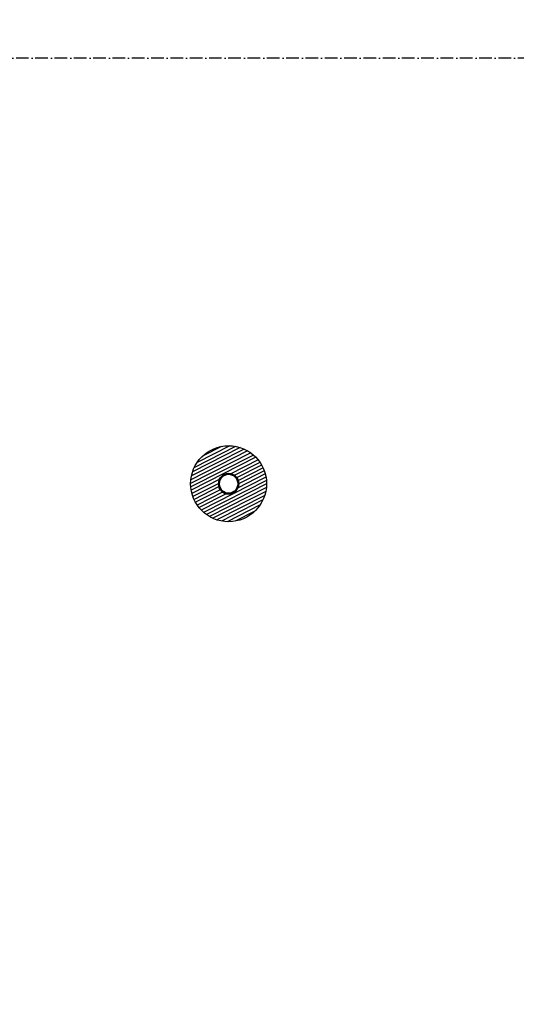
# Model space of a CAD drawing. Header units: millimetres. Extents: x -662 to 662, y -662 to 662.
# Tile 15 of 23: x 348 to 505, y -299 to 12. Entities that reach past the tile are written whole.
import ezdxf

# ---------------------------------------------------------------- set-up
doc = ezdxf.new("R2010")
doc.units = ezdxf.units.MM
doc.linetypes.add('DashDot', pattern=[6, 4, -1, 0, -1])
for name, color, linetype, true_color in [('SkLO AXIS', 7, 'Continuous', 0x000000), ('SkLO BORDER OF DRILLING AREA', 7, 'Continuous', 0x007f00), ('SkLO CANOPY OUTLINE', 7, 'Continuous', 0x7d26cd), ('SkLO MOUNTING HOLES', 7, 'Continuous', 0x7d26cd), ('SkLO NO DRILLING AREA', 7, 'Continuous', 0xc80000)]:
    doc.layers.add(name, color=color, linetype=linetype, true_color=true_color)

msp = doc.modelspace()

# ---------------------------------------------------------------- hatches: boundary and pattern name
at = {"layer": 'SkLO NO DRILLING AREA', "extrusion": (1.66533e-16, 0, -1)}
h = msp.add_hatch(dxfattribs=at)
h.set_pattern_fill('Hatch1', color=256, scale=8, angle=333, style=0, pattern_type=2)
h.set_pattern_definition([(333, (4715.3608, -7576.5989), (0.4539905, 0.89100652), [])])
h.paths.add_polyline_path([(-425.45, -131.93), (-425.47, -132.06), (-425.5, -132.19), (-425.52, -132.32), (-425.55, -132.45), (-425.57, -132.59), (-425.59, -132.72), (-425.61, -132.86), (-425.62, -132.99), (-425.64, -133.13), (-425.65, -133.27), (-425.67, -133.4), (-425.68, -133.54), (-425.69, -133.68), (-425.69, -133.82), (-425.7, -133.96), (-425.71, -134.1), (-425.71, -134.25), (-425.71, -134.39), (-425.71, -134.53), (-425.71, -134.68), (-425.7, -134.82), (-425.7, -134.96), (-425.69, -135.11), (-425.68, -135.25), (-425.67, -135.4), (-425.66, -135.54), (-425.64, -135.69), (-425.63, -135.84), (-425.61, -135.98), (-425.59, -136.13), (-425.57, -136.28), (-425.54, -136.42), (-425.52, -136.57), (-425.49, -136.72), (-425.46, -136.86), (-425.43, -137.01), (-425.39, -137.16), (-425.36, -137.3), (-425.32, -137.45), (-425.28, -137.6), (-425.24, -137.74), (-425.2, -137.89), (-425.15, -138.03), (-425.11, -138.18), (-425.06, -138.33), (-425.01, -138.47), (-424.95, -138.61), (-424.9, -138.76), (-424.84, -138.9), (-424.78, -139.04), (-424.72, -139.18), (-424.66, -139.33), (-424.6, -139.47), (-424.53, -139.61), (-424.46, -139.75), (-424.39, -139.88), (-424.32, -140.02), (-424.25, -140.16), (-424.18, -140.29), (-424.1, -140.43), (-424.02, -140.56), (-423.94, -140.7), (-423.86, -140.83), (-423.77, -140.96), (-423.69, -141.09), (-423.6, -141.22), (-423.51, -141.34), (-423.42, -141.47), (-423.33, -141.6), (-423.24, -141.72), (-423.14, -141.84), (-423.04, -141.96), (-422.95, -142.08), (-422.85, -142.2), (-422.75, -142.32), (-422.64, -142.43), (-422.54, -142.55), (-422.43, -142.66), (-422.33, -142.77), (-422.22, -142.88), (-422.11, -142.99), (-422, -143.1), (-421.89, -143.2), (-421.78, -143.31), (-421.66, -143.41), (-421.55, -143.51), (-421.43, -143.61), (-421.32, -143.7), (-421.2, -143.8), (-421.08, -143.89), (-420.96, -143.98), (-420.84, -144.07), (-420.72, -144.16), (-420.6, -144.25), (-420.47, -144.33), (-420.35, -144.42), (-420.23, -144.5), (-420.1, -144.58), (-419.97, -144.66), (-419.85, -144.73), (-419.72, -144.81), (-419.59, -144.88), (-419.47, -144.95), (-419.34, -145.02), (-419.21, -145.09), (-419.08, -145.15), (-418.95, -145.22), (-418.82, -145.28), (-418.69, -145.34), (-418.56, -145.4), (-418.43, -145.46), (-418.3, -145.51), (-418.17, -145.56), (-418.04, -145.62), (-417.91, -145.66), (-417.77, -145.71), (-417.64, -145.76), (-417.51, -145.8), (-417.38, -145.85), (-417.25, -145.89), (-417.12, -145.93), (-416.99, -145.97), (-416.86, -146), (-416.73, -146.04), (-416.59, -146.07), (-416.46, -146.1), (-416.33, -146.13), (-416.2, -146.16), (-416.07, -146.19), (-415.94, -146.21), (-415.81, -146.24), (-415.68, -146.26), (-415.55, -146.28), (-415.41, -146.3), (-415.28, -146.32), (-415.14, -146.34), (-415, -146.35), (-414.87, -146.37), (-414.73, -146.38), (-414.59, -146.39), (-414.45, -146.4), (-414.31, -146.41), (-414.17, -146.41), (-414.03, -146.42), (-413.89, -146.42), (-413.74, -146.42), (-413.6, -146.42), (-413.46, -146.42), (-413.31, -146.42), (-413.17, -146.41), (-413.02, -146.4), (-412.88, -146.39), (-412.73, -146.38), (-412.59, -146.37), (-412.44, -146.36), (-412.3, -146.34), (-412.15, -146.32), (-412, -146.3), (-411.86, -146.28), (-411.71, -146.25), (-411.56, -146.23), (-411.41, -146.2), (-411.27, -146.17), (-411.12, -146.14), (-410.97, -146.11), (-410.83, -146.07), (-410.68, -146.03), (-410.53, -145.99), (-410.39, -145.95), (-410.24, -145.91), (-410.1, -145.87), (-409.95, -145.82), (-409.81, -145.77), (-409.66, -145.72), (-409.52, -145.67), (-409.37, -145.61), (-409.23, -145.56), (-409.09, -145.5), (-408.95, -145.44), (-408.81, -145.37), (-408.67, -145.31), (-408.53, -145.24), (-408.39, -145.18), (-408.25, -145.11), (-408.11, -145.04), (-407.97, -144.96), (-407.84, -144.89), (-407.7, -144.81), (-407.57, -144.73), (-407.44, -144.65), (-407.3, -144.57), (-407.17, -144.49), (-407.04, -144.4), (-406.92, -144.31), (-406.79, -144.23), (-406.66, -144.13), (-406.54, -144.04), (-406.41, -143.95), (-406.29, -143.85), (-406.17, -143.76), (-406.05, -143.66), (-405.93, -143.56), (-405.81, -143.46), (-405.7, -143.36), (-405.58, -143.25), (-405.47, -143.15), (-405.36, -143.04), (-405.25, -142.93), (-405.14, -142.82), (-405.04, -142.71), (-404.93, -142.6), (-404.83, -142.49), (-404.72, -142.38), (-404.62, -142.26), (-404.53, -142.15), (-404.43, -142.03), (-404.33, -141.91), (-404.24, -141.79), (-404.15, -141.67), (-404.06, -141.55), (-403.97, -141.43), (-403.88, -141.31), (-403.8, -141.19), (-403.71, -141.06), (-403.63, -140.94), (-403.55, -140.81), (-403.47, -140.69), (-403.4, -140.56), (-403.32, -140.43), (-403.25, -140.31), (-403.18, -140.18), (-403.11, -140.05), (-403.04, -139.92), (-402.98, -139.79), (-402.91, -139.66), (-402.85, -139.53), (-402.79, -139.4), (-402.73, -139.27), (-402.68, -139.14), (-402.62, -139.01), (-402.57, -138.88), (-402.52, -138.75), (-402.47, -138.62), (-402.42, -138.49), (-402.37, -138.36), (-402.33, -138.22), (-402.28, -138.09), (-402.24, -137.96), (-402.2, -137.83), (-402.17, -137.7), (-402.13, -137.57), (-402.09, -137.44), (-402.06, -137.31), (-402.03, -137.18), (-402, -137.05), (-401.97, -136.92), (-401.94, -136.79), (-401.92, -136.66), (-401.9, -136.52), (-401.87, -136.39), (-401.85, -136.26), (-401.83, -136.12), (-401.81, -135.99), (-401.8, -135.85), (-401.78, -135.72), (-401.77, -135.58), (-401.75, -135.44), (-401.74, -135.3), (-401.73, -135.16), (-401.72, -135.02), (-401.72, -134.88), (-401.71, -134.74), (-401.71, -134.6), (-401.71, -134.46), (-401.71, -134.31), (-401.71, -134.17), (-401.72, -134.03), (-401.72, -133.88), (-401.73, -133.74), (-401.74, -133.59), (-401.75, -133.45), (-401.76, -133.3), (-401.78, -133.15), (-401.79, -133.01), (-401.81, -132.86), (-401.83, -132.72), (-401.85, -132.57), (-401.88, -132.42), (-401.9, -132.27), (-401.93, -132.13), (-401.96, -131.98), (-401.99, -131.83), (-402.03, -131.69), (-402.06, -131.54), (-402.1, -131.39), (-402.14, -131.25), (-402.18, -131.1), (-402.22, -130.96), (-402.27, -130.81), (-402.31, -130.66), (-402.36, -130.52), (-402.41, -130.38), (-402.47, -130.23), (-402.52, -130.09), (-402.58, -129.94), (-402.63, -129.8), (-402.69, -129.66), (-402.76, -129.52), (-402.82, -129.38), (-402.89, -129.24), (-402.95, -129.1), (-403.02, -128.96), (-403.1, -128.82), (-403.17, -128.69), (-403.24, -128.55), (-403.32, -128.42), (-403.4, -128.28), (-403.48, -128.15), (-403.56, -128.02), (-403.65, -127.89), (-403.73, -127.76), (-403.82, -127.63), (-403.91, -127.5), (-404, -127.37), (-404.09, -127.25), (-404.18, -127.13), (-404.28, -127), (-404.37, -126.88), (-404.47, -126.76), (-404.57, -126.64), (-404.67, -126.53), (-404.78, -126.41), (-404.88, -126.3), (-404.98, -126.18), (-405.09, -126.07), (-405.2, -125.96), (-405.31, -125.85), (-405.42, -125.75), (-405.53, -125.64), (-405.64, -125.54), (-405.75, -125.44), (-405.87, -125.34), (-405.99, -125.24), (-406.1, -125.14), (-406.22, -125.05), (-406.34, -124.95), (-406.46, -124.86), (-406.58, -124.77), (-406.7, -124.68), (-406.82, -124.6), (-406.95, -124.51), (-407.07, -124.43), (-407.19, -124.35), (-407.32, -124.27), (-407.44, -124.19), (-407.57, -124.11), (-407.7, -124.04), (-407.82, -123.96), (-407.95, -123.89), (-408.08, -123.82), (-408.21, -123.76), (-408.34, -123.69), (-408.47, -123.63), (-408.6, -123.57), (-408.73, -123.5), (-408.86, -123.45), (-408.99, -123.39), (-409.12, -123.33), (-409.25, -123.28), (-409.38, -123.23), (-409.51, -123.18), (-409.64, -123.13), (-409.78, -123.09), (-409.91, -123.04), (-410.04, -123), (-410.17, -122.96), (-410.3, -122.92), (-410.43, -122.88), (-410.56, -122.84), (-410.69, -122.81), (-410.82, -122.77), (-410.95, -122.74), (-411.08, -122.71), (-411.21, -122.68), (-411.34, -122.66), (-411.48, -122.63), (-411.61, -122.61), (-411.74, -122.59), (-411.87, -122.56), (-412.01, -122.54), (-412.14, -122.53), (-412.28, -122.51), (-412.42, -122.49), (-412.55, -122.48), (-412.69, -122.47), (-412.83, -122.45), (-412.97, -122.45), (-413.11, -122.44), (-413.25, -122.43), (-413.39, -122.43), (-413.53, -122.42), (-413.68, -122.42), (-413.82, -122.42), (-413.96, -122.43), (-414.11, -122.43), (-414.25, -122.43), (-414.4, -122.44), (-414.54, -122.45), (-414.69, -122.46), (-414.83, -122.47), (-414.98, -122.49), (-415.12, -122.51), (-415.27, -122.52), (-415.42, -122.54), (-415.56, -122.57), (-415.71, -122.59), (-415.86, -122.62), (-416, -122.64), (-416.15, -122.67), (-416.3, -122.7), (-416.44, -122.74), (-416.59, -122.77), (-416.74, -122.81), (-416.88, -122.85), (-417.03, -122.89), (-417.18, -122.93), (-417.32, -122.98), (-417.47, -123.03), (-417.61, -123.07), (-417.76, -123.13), (-417.9, -123.18), (-418.04, -123.23), (-418.19, -123.29), (-418.33, -123.35), (-418.47, -123.41), (-418.61, -123.47), (-418.75, -123.53), (-418.89, -123.6), (-419.03, -123.67), (-419.17, -123.74), (-419.31, -123.81), (-419.45, -123.88), (-419.58, -123.96), (-419.72, -124.03), (-419.85, -124.11), (-419.98, -124.19), (-420.11, -124.27), (-420.25, -124.36), (-420.37, -124.44), (-420.5, -124.53), (-420.63, -124.62), (-420.76, -124.71), (-420.88, -124.8), (-421.01, -124.9), (-421.13, -124.99), (-421.25, -125.09), (-421.37, -125.19), (-421.49, -125.28), (-421.61, -125.39), (-421.72, -125.49), (-421.83, -125.59), (-421.95, -125.7), (-422.06, -125.8), (-422.17, -125.91), (-422.28, -126.02), (-422.38, -126.13), (-422.49, -126.24), (-422.59, -126.35), (-422.69, -126.47), (-422.79, -126.58), (-422.89, -126.7), (-422.99, -126.82), (-423.09, -126.93), (-423.18, -127.05), (-423.27, -127.17), (-423.36, -127.29), (-423.45, -127.41), (-423.54, -127.54), (-423.62, -127.66), (-423.7, -127.78), (-423.79, -127.91), (-423.87, -128.03), (-423.94, -128.16), (-424.02, -128.28), (-424.09, -128.41), (-424.17, -128.54), (-424.24, -128.67), (-424.31, -128.79), (-424.38, -128.92), (-424.44, -129.05), (-424.5, -129.18), (-424.57, -129.31), (-424.63, -129.44), (-424.69, -129.57), (-424.74, -129.7), (-424.8, -129.83), (-424.85, -129.96), (-424.9, -130.1), (-424.95, -130.23), (-425, -130.36), (-425.05, -130.49), (-425.09, -130.62), (-425.13, -130.75), (-425.18, -130.88), (-425.22, -131.01), (-425.25, -131.15), (-425.29, -131.28), (-425.32, -131.41), (-425.36, -131.54), (-425.39, -131.67), (-425.42, -131.8)], flags=0)
h.paths.add_polyline_path([(-416.74, -133.78), (-416.73, -133.74), (-416.73, -133.71), (-416.72, -133.68), (-416.71, -133.64), (-416.7, -133.61), (-416.69, -133.58), (-416.68, -133.54), (-416.67, -133.51), (-416.66, -133.47), (-416.65, -133.44), (-416.64, -133.41), (-416.63, -133.37), (-416.61, -133.34), (-416.6, -133.3), (-416.59, -133.27), (-416.57, -133.24), (-416.56, -133.2), (-416.55, -133.17), (-416.53, -133.14), (-416.51, -133.1), (-416.5, -133.07), (-416.48, -133.04), (-416.46, -133), (-416.45, -132.97), (-416.43, -132.94), (-416.41, -132.9), (-416.39, -132.87), (-416.37, -132.84), (-416.35, -132.8), (-416.33, -132.77), (-416.31, -132.74), (-416.29, -132.71), (-416.27, -132.68), (-416.25, -132.64), (-416.23, -132.61), (-416.2, -132.58), (-416.18, -132.55), (-416.16, -132.52), (-416.13, -132.49), (-416.11, -132.46), (-416.08, -132.43), (-416.06, -132.4), (-416.03, -132.37), (-416, -132.34), (-415.98, -132.31), (-415.95, -132.28), (-415.92, -132.25), (-415.89, -132.22), (-415.87, -132.2), (-415.84, -132.17), (-415.81, -132.14), (-415.78, -132.11), (-415.75, -132.09), (-415.72, -132.06), (-415.69, -132.04), (-415.66, -132.01), (-415.63, -131.99), (-415.59, -131.96), (-415.56, -131.94), (-415.53, -131.91), (-415.5, -131.89), (-415.46, -131.87), (-415.43, -131.84), (-415.4, -131.82), (-415.36, -131.8), (-415.33, -131.78), (-415.3, -131.76), (-415.26, -131.74), (-415.23, -131.72), (-415.19, -131.7), (-415.16, -131.68), (-415.12, -131.66), (-415.08, -131.64), (-415.05, -131.63), (-415.01, -131.61), (-414.98, -131.59), (-414.94, -131.58), (-414.9, -131.56), (-414.87, -131.55), (-414.83, -131.53), (-414.79, -131.52), (-414.76, -131.5), (-414.72, -131.49), (-414.68, -131.48), (-414.64, -131.47), (-414.61, -131.45), (-414.57, -131.44), (-414.53, -131.43), (-414.49, -131.42), (-414.45, -131.41), (-414.42, -131.4), (-414.38, -131.4), (-414.34, -131.39), (-414.3, -131.38), (-414.26, -131.37), (-414.23, -131.37), (-414.19, -131.36), (-414.15, -131.35), (-414.11, -131.35), (-414.07, -131.34), (-414.04, -131.34), (-414, -131.34), (-413.96, -131.33), (-413.92, -131.33), (-413.89, -131.33), (-413.85, -131.33), (-413.81, -131.32), (-413.77, -131.32), (-413.74, -131.32), (-413.7, -131.32), (-413.66, -131.32), (-413.63, -131.32), (-413.59, -131.32), (-413.55, -131.33), (-413.52, -131.33), (-413.48, -131.33), (-413.45, -131.33), (-413.41, -131.34), (-413.38, -131.34), (-413.34, -131.34), (-413.31, -131.35), (-413.27, -131.35), (-413.24, -131.36), (-413.2, -131.36), (-413.17, -131.37), (-413.13, -131.38), (-413.1, -131.38), (-413.07, -131.39), (-413.03, -131.4), (-413, -131.41), (-412.96, -131.41), (-412.93, -131.42), (-412.9, -131.43), (-412.86, -131.44), (-412.83, -131.45), (-412.8, -131.46), (-412.76, -131.47), (-412.73, -131.48), (-412.69, -131.49), (-412.66, -131.51), (-412.63, -131.52), (-412.59, -131.53), (-412.56, -131.54), (-412.52, -131.56), (-412.49, -131.57), (-412.46, -131.59), (-412.42, -131.6), (-412.39, -131.62), (-412.36, -131.63), (-412.32, -131.65), (-412.29, -131.67), (-412.26, -131.68), (-412.22, -131.7), (-412.19, -131.72), (-412.16, -131.74), (-412.12, -131.76), (-412.09, -131.78), (-412.06, -131.8), (-412.03, -131.82), (-411.99, -131.84), (-411.96, -131.86), (-411.93, -131.88), (-411.9, -131.91), (-411.87, -131.93), (-411.84, -131.95), (-411.81, -131.98), (-411.77, -132), (-411.74, -132.02), (-411.71, -132.05), (-411.68, -132.08), (-411.65, -132.1), (-411.63, -132.13), (-411.6, -132.15), (-411.57, -132.18), (-411.54, -132.21), (-411.51, -132.24), (-411.48, -132.27), (-411.46, -132.29), (-411.43, -132.32), (-411.4, -132.35), (-411.38, -132.38), (-411.35, -132.41), (-411.32, -132.44), (-411.3, -132.47), (-411.27, -132.51), (-411.25, -132.54), (-411.22, -132.57), (-411.2, -132.6), (-411.18, -132.63), (-411.15, -132.67), (-411.13, -132.7), (-411.11, -132.73), (-411.09, -132.77), (-411.07, -132.8), (-411.05, -132.84), (-411.03, -132.87), (-411.01, -132.91), (-410.99, -132.94), (-410.97, -132.98), (-410.95, -133.01), (-410.93, -133.05), (-410.91, -133.08), (-410.9, -133.12), (-410.88, -133.16), (-410.86, -133.19), (-410.85, -133.23), (-410.83, -133.27), (-410.82, -133.3), (-410.8, -133.34), (-410.79, -133.38), (-410.78, -133.41), (-410.77, -133.45), (-410.75, -133.49), (-410.74, -133.53), (-410.73, -133.56), (-410.72, -133.6), (-410.71, -133.64), (-410.7, -133.68), (-410.69, -133.72), (-410.68, -133.75), (-410.67, -133.79), (-410.67, -133.83), (-410.66, -133.87), (-410.65, -133.91), (-410.65, -133.94), (-410.64, -133.98), (-410.64, -134.02), (-410.63, -134.06), (-410.63, -134.09), (-410.62, -134.13), (-410.62, -134.17), (-410.62, -134.21), (-410.61, -134.25), (-410.61, -134.28), (-410.61, -134.32), (-410.61, -134.36), (-410.61, -134.39), (-410.61, -134.43), (-410.61, -134.47), (-410.61, -134.5), (-410.61, -134.54), (-410.61, -134.58), (-410.62, -134.61), (-410.62, -134.65), (-410.62, -134.69), (-410.62, -134.72), (-410.63, -134.76), (-410.63, -134.79), (-410.64, -134.83), (-410.64, -134.86), (-410.65, -134.9), (-410.65, -134.93), (-410.66, -134.97), (-410.66, -135), (-410.67, -135.03), (-410.68, -135.07), (-410.68, -135.1), (-410.69, -135.13), (-410.7, -135.17), (-410.71, -135.2), (-410.72, -135.24), (-410.73, -135.27), (-410.74, -135.3), (-410.75, -135.34), (-410.76, -135.37), (-410.77, -135.4), (-410.78, -135.44), (-410.79, -135.47), (-410.81, -135.51), (-410.82, -135.54), (-410.83, -135.57), (-410.85, -135.61), (-410.86, -135.64), (-410.87, -135.68), (-410.89, -135.71), (-410.9, -135.74), (-410.92, -135.78), (-410.94, -135.81), (-410.95, -135.84), (-410.97, -135.88), (-410.99, -135.91), (-411.01, -135.94), (-411.03, -135.98), (-411.05, -136.01), (-411.07, -136.04), (-411.09, -136.07), (-411.11, -136.11), (-411.13, -136.14), (-411.15, -136.17), (-411.17, -136.2), (-411.19, -136.23), (-411.22, -136.26), (-411.24, -136.3), (-411.26, -136.33), (-411.29, -136.36), (-411.31, -136.39), (-411.34, -136.42), (-411.36, -136.45), (-411.39, -136.48), (-411.41, -136.51), (-411.44, -136.54), (-411.47, -136.56), (-411.5, -136.59), (-411.52, -136.62), (-411.55, -136.65), (-411.58, -136.68), (-411.61, -136.7), (-411.64, -136.73), (-411.67, -136.76), (-411.7, -136.78), (-411.73, -136.81), (-411.76, -136.83), (-411.79, -136.86), (-411.82, -136.88), (-411.86, -136.91), (-411.89, -136.93), (-411.92, -136.95), (-411.95, -136.98), (-411.99, -137), (-412.02, -137.02), (-412.05, -137.04), (-412.09, -137.07), (-412.12, -137.09), (-412.16, -137.11), (-412.19, -137.13), (-412.23, -137.15), (-412.26, -137.16), (-412.3, -137.18), (-412.33, -137.2), (-412.37, -137.22), (-412.41, -137.24), (-412.44, -137.25), (-412.48, -137.27), (-412.52, -137.28), (-412.55, -137.3), (-412.59, -137.31), (-412.63, -137.33), (-412.66, -137.34), (-412.7, -137.35), (-412.74, -137.37), (-412.78, -137.38), (-412.81, -137.39), (-412.85, -137.4), (-412.89, -137.41), (-412.93, -137.42), (-412.97, -137.43), (-413, -137.44), (-413.04, -137.45), (-413.08, -137.46), (-413.12, -137.47), (-413.15, -137.47), (-413.19, -137.48), (-413.23, -137.49), (-413.27, -137.49), (-413.31, -137.5), (-413.34, -137.5), (-413.38, -137.51), (-413.42, -137.51), (-413.46, -137.51), (-413.49, -137.51), (-413.53, -137.52), (-413.57, -137.52), (-413.61, -137.52), (-413.64, -137.52), (-413.68, -137.52), (-413.72, -137.52), (-413.75, -137.52), (-413.79, -137.52), (-413.83, -137.52), (-413.86, -137.52), (-413.9, -137.52), (-413.94, -137.51), (-413.97, -137.51), (-414.01, -137.51), (-414.04, -137.5), (-414.08, -137.5), (-414.11, -137.5), (-414.15, -137.49), (-414.18, -137.49), (-414.22, -137.48), (-414.25, -137.47), (-414.29, -137.47), (-414.32, -137.46), (-414.35, -137.45), (-414.39, -137.45), (-414.42, -137.44), (-414.45, -137.43), (-414.49, -137.42), (-414.52, -137.41), (-414.56, -137.4), (-414.59, -137.39), (-414.62, -137.38), (-414.66, -137.37), (-414.69, -137.36), (-414.73, -137.35), (-414.76, -137.34), (-414.79, -137.33), (-414.83, -137.31), (-414.86, -137.3), (-414.9, -137.29), (-414.93, -137.27), (-414.96, -137.26), (-415, -137.24), (-415.03, -137.23), (-415.06, -137.21), (-415.1, -137.19), (-415.13, -137.18), (-415.16, -137.16), (-415.2, -137.14), (-415.23, -137.12), (-415.26, -137.11), (-415.3, -137.09), (-415.33, -137.07), (-415.36, -137.05), (-415.39, -137.03), (-415.43, -137), (-415.46, -136.98), (-415.49, -136.96), (-415.52, -136.94), (-415.55, -136.92), (-415.58, -136.89), (-415.61, -136.87), (-415.64, -136.84), (-415.67, -136.82), (-415.7, -136.79), (-415.73, -136.77), (-415.76, -136.74), (-415.79, -136.72), (-415.82, -136.69), (-415.85, -136.66), (-415.88, -136.64), (-415.91, -136.61), (-415.94, -136.58), (-415.96, -136.55), (-415.99, -136.52), (-416.02, -136.49), (-416.04, -136.46), (-416.07, -136.43), (-416.1, -136.4), (-416.12, -136.37), (-416.15, -136.34), (-416.17, -136.31), (-416.19, -136.28), (-416.22, -136.24), (-416.24, -136.21), (-416.26, -136.18), (-416.29, -136.14), (-416.31, -136.11), (-416.33, -136.08), (-416.35, -136.04), (-416.37, -136.01), (-416.39, -135.97), (-416.41, -135.94), (-416.43, -135.9), (-416.45, -135.87), (-416.47, -135.83), (-416.49, -135.8), (-416.51, -135.76), (-416.52, -135.73), (-416.54, -135.69), (-416.56, -135.65), (-416.57, -135.62), (-416.59, -135.58), (-416.6, -135.54), (-416.61, -135.51), (-416.63, -135.47), (-416.64, -135.43), (-416.65, -135.39), (-416.67, -135.36), (-416.68, -135.32), (-416.69, -135.28), (-416.7, -135.24), (-416.71, -135.2), (-416.72, -135.17), (-416.73, -135.13), (-416.74, -135.09), (-416.74, -135.05), (-416.75, -135.02), (-416.76, -134.98), (-416.77, -134.94), (-416.77, -134.9), (-416.78, -134.86), (-416.78, -134.83), (-416.79, -134.79), (-416.79, -134.75), (-416.8, -134.71), (-416.8, -134.67), (-416.8, -134.64), (-416.8, -134.6), (-416.81, -134.56), (-416.81, -134.52), (-416.81, -134.49), (-416.81, -134.45), (-416.81, -134.41), (-416.81, -134.38), (-416.81, -134.34), (-416.81, -134.3), (-416.81, -134.27), (-416.8, -134.23), (-416.8, -134.2), (-416.8, -134.16), (-416.8, -134.12), (-416.79, -134.09), (-416.79, -134.05), (-416.78, -134.02), (-416.78, -133.98), (-416.77, -133.95), (-416.77, -133.91), (-416.76, -133.88), (-416.76, -133.85), (-416.75, -133.81)], flags=0)

# ---------------------------------------------------------------- linework, layer by layer
at = {"layer": 'SkLO AXIS', "linetype": 'DashDot'}
msp.add_line((661.61, 0), (-661.61, 0), dxfattribs=at)
at = {"layer": 'SkLO BORDER OF DRILLING AREA'}
for centre, radius in [((0, 0), 593), ((413.71, -134.42), 12)]:
    msp.add_circle(centre, radius, dxfattribs=at)
at = {"layer": 'SkLO CANOPY OUTLINE'}
msp.add_circle((0, 0), 610, dxfattribs=at)
at = {"layer": 'SkLO MOUNTING HOLES', "lineweight": 50}
msp.add_circle((413.71, -134.42), 3.1, dxfattribs=at)

doc.saveas('drawing.dxf')
